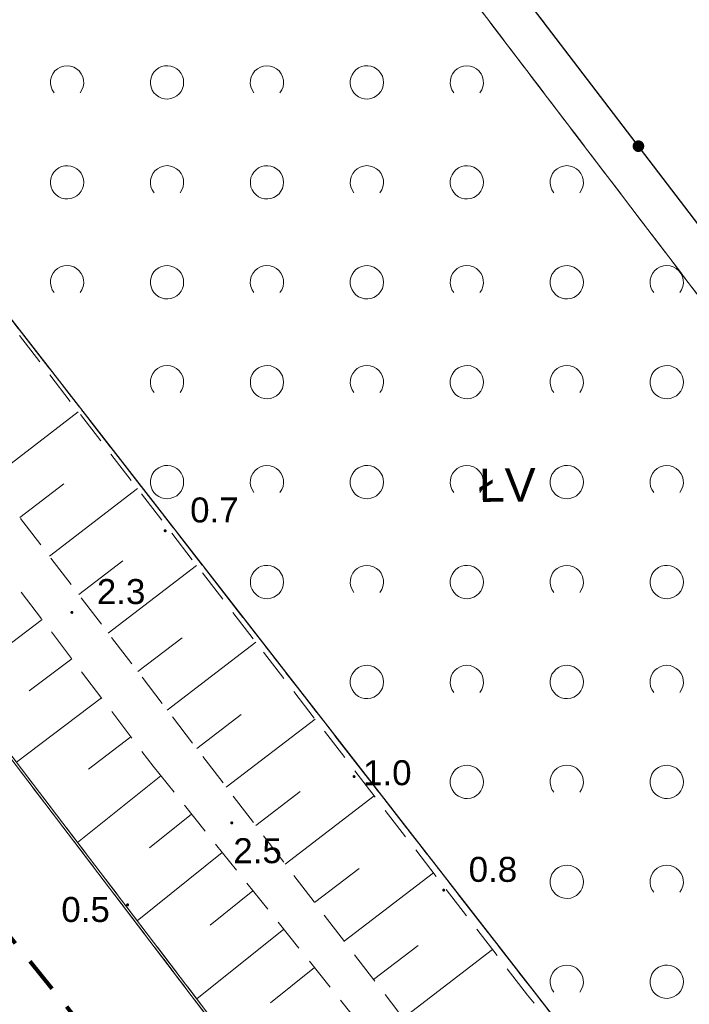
# Model space of a CAD drawing. Extents: x 5474185 to 5474933, y 5916077 to 5916824.
# Tile 19 of 256: x 5474355 to 5474375, y 5916496 to 5916525. Entities that reach past the tile are written whole.
import ezdxf

# ---------------------------------------------------------------- set-up
doc = ezdxf.new("R2010")
doc.units = 0
for name, pattern in [('216-500', [2.5, 1.5, -1]), ('PRZER1-1', [1, 0.5, -0.5]), ('PRZER2-1', [1.5, 1, -0.5]), ('PRZER3-1', [2, 1.5, -0.5])]:
    doc.linetypes.add(name, pattern=pattern)
for name, color, linetype, lineweight in [('GESDZI', 253, 'CONTINUOUS', 18), ('GESKKL', 253, 'CONTINUOUS', 18), ('GESKKL_O', 253, 'CONTINUOUS', 18), ('GESUZY', 253, 'CONTINUOUS', 18), ('GSLKOG', 253, 'CONTINUOUS', 35), ('GSPWPN', 253, 'CONTINUOUS', 13), ('GSPWPN_O', 253, 'CONTINUOUS', 13), ('GSSWWP', 254, 'CONTINUOUS', 18), ('GSSZAD', 254, 'CONTINUOUS', 18), ('GSSZSN', 254, 'CONTINUOUS', 18), ('Sieć wodociągowa', 253, 'CONTINUOUS', 40)]:
    doc.layers.add(name, color=color, linetype=linetype, lineweight=lineweight)
doc.styles.add('Arial', font='arial.ttf')

msp = doc.modelspace()

# ---------------------------------------------------------------- hatches: boundary and pattern name
at = {"layer": 'GSLKOG'}
msp.add_hatch(color=256, dxfattribs=at).paths.add_polyline_path([(5474373.517064, 5916521.182055), (5474373.47138, 5916521.182174), (5474373.427284, 5916521.194114), (5474373.38778, 5916521.21706), (5474373.355562, 5916521.249448), (5474373.332824, 5916521.289072), (5474373.321116, 5916521.333231), (5474373.321236, 5916521.378914), (5474373.333176, 5916521.42301), (5474373.356122, 5916521.462514), (5474373.38851, 5916521.494733), (5474373.428133, 5916521.517471), (5474373.472292, 5916521.529178), (5474373.517976, 5916521.529059), (5474373.562072, 5916521.517119), (5474373.601576, 5916521.494173), (5474373.633794, 5916521.461785), (5474373.656532, 5916521.422161), (5474373.66824, 5916521.378003), (5474373.668121, 5916521.332319), (5474373.65618, 5916521.288223), (5474373.633234, 5916521.248719), (5474373.600846, 5916521.2165), (5474373.561223, 5916521.193762)])
msp.add_hatch(color=256, dxfattribs=at).paths.add_polyline_path([(5474373.517064, 5916521.182055), (5474373.47138, 5916521.182174), (5474373.427284, 5916521.194114), (5474373.38778, 5916521.21706), (5474373.355562, 5916521.249448), (5474373.332824, 5916521.289072), (5474373.321116, 5916521.333231), (5474373.321236, 5916521.378914), (5474373.333176, 5916521.42301), (5474373.356122, 5916521.462514), (5474373.38851, 5916521.494733), (5474373.428133, 5916521.517471), (5474373.472292, 5916521.529178), (5474373.517976, 5916521.529059), (5474373.562072, 5916521.517119), (5474373.601576, 5916521.494173), (5474373.633794, 5916521.461785), (5474373.656532, 5916521.422161), (5474373.66824, 5916521.378003), (5474373.668121, 5916521.332319), (5474373.65618, 5916521.288223), (5474373.633234, 5916521.248719), (5474373.600846, 5916521.2165), (5474373.561223, 5916521.193762)])
at = {"layer": 'GSPWPN'}
for points in [[(5474359.29, 5916509.765), (5474359.278353, 5916509.766533), (5474359.2675, 5916509.771029), (5474359.25818, 5916509.77818), (5474359.251029, 5916509.7875), (5474359.246533, 5916509.798353), (5474359.245, 5916509.81), (5474359.246533, 5916509.821647), (5474359.251029, 5916509.8325), (5474359.25818, 5916509.84182), (5474359.2675, 5916509.848971), (5474359.278353, 5916509.853467), (5474359.29, 5916509.855), (5474359.301647, 5916509.853467), (5474359.3125, 5916509.848971), (5474359.32182, 5916509.84182), (5474359.328971, 5916509.8325), (5474359.333467, 5916509.821647), (5474359.335, 5916509.81), (5474359.333467, 5916509.798353), (5474359.328971, 5916509.7875), (5474359.32182, 5916509.77818), (5474359.3125, 5916509.771029), (5474359.301647, 5916509.766533)], [(5474356.49, 5916507.315), (5474356.478353, 5916507.316533), (5474356.4675, 5916507.321029), (5474356.45818, 5916507.32818), (5474356.451029, 5916507.3375), (5474356.446533, 5916507.348353), (5474356.445, 5916507.36), (5474356.446533, 5916507.371647), (5474356.451029, 5916507.3825), (5474356.45818, 5916507.39182), (5474356.4675, 5916507.398971), (5474356.478353, 5916507.403467), (5474356.49, 5916507.405), (5474356.501647, 5916507.403467), (5474356.5125, 5916507.398971), (5474356.52182, 5916507.39182), (5474356.528971, 5916507.3825), (5474356.533467, 5916507.371647), (5474356.535, 5916507.36), (5474356.533467, 5916507.348353), (5474356.528971, 5916507.3375), (5474356.52182, 5916507.32818), (5474356.5125, 5916507.321029), (5474356.501647, 5916507.316533)], [(5474364.96, 5916502.385), (5474364.948353, 5916502.386533), (5474364.9375, 5916502.391029), (5474364.92818, 5916502.39818), (5474364.921029, 5916502.4075), (5474364.916533, 5916502.418353), (5474364.915, 5916502.43), (5474364.916533, 5916502.441647), (5474364.921029, 5916502.4525), (5474364.92818, 5916502.46182), (5474364.9375, 5916502.468971), (5474364.948353, 5916502.473467), (5474364.96, 5916502.475), (5474364.971647, 5916502.473467), (5474364.9825, 5916502.468971), (5474364.99182, 5916502.46182), (5474364.998971, 5916502.4525), (5474365.003467, 5916502.441647), (5474365.005, 5916502.43), (5474365.003467, 5916502.418353), (5474364.998971, 5916502.4075), (5474364.99182, 5916502.39818), (5474364.9825, 5916502.391029), (5474364.971647, 5916502.386533)], [(5474361.29, 5916500.995), (5474361.278353, 5916500.996533), (5474361.2675, 5916501.001029), (5474361.25818, 5916501.00818), (5474361.251029, 5916501.0175), (5474361.246533, 5916501.028353), (5474361.245, 5916501.04), (5474361.246533, 5916501.051647), (5474361.251029, 5916501.0625), (5474361.25818, 5916501.07182), (5474361.2675, 5916501.078971), (5474361.278353, 5916501.083467), (5474361.29, 5916501.085), (5474361.301647, 5916501.083467), (5474361.3125, 5916501.078971), (5474361.32182, 5916501.07182), (5474361.328971, 5916501.0625), (5474361.333467, 5916501.051647), (5474361.335, 5916501.04), (5474361.333467, 5916501.028353), (5474361.328971, 5916501.0175), (5474361.32182, 5916501.00818), (5474361.3125, 5916501.001029), (5474361.301647, 5916500.996533)], [(5474367.65, 5916498.975), (5474367.638353, 5916498.976533), (5474367.6275, 5916498.981029), (5474367.61818, 5916498.98818), (5474367.611029, 5916498.9975), (5474367.606533, 5916499.008353), (5474367.605, 5916499.02), (5474367.606533, 5916499.031647), (5474367.611029, 5916499.0425), (5474367.61818, 5916499.05182), (5474367.6275, 5916499.058971), (5474367.638353, 5916499.063467), (5474367.65, 5916499.065), (5474367.661647, 5916499.063467), (5474367.6725, 5916499.058971), (5474367.68182, 5916499.05182), (5474367.688971, 5916499.0425), (5474367.693467, 5916499.031647), (5474367.695, 5916499.02), (5474367.693467, 5916499.008353), (5474367.688971, 5916498.9975), (5474367.68182, 5916498.98818), (5474367.6725, 5916498.981029), (5474367.661647, 5916498.976533)], [(5474358.16, 5916498.535), (5474358.148353, 5916498.536533), (5474358.1375, 5916498.541029), (5474358.12818, 5916498.54818), (5474358.121029, 5916498.5575), (5474358.116533, 5916498.568353), (5474358.115, 5916498.58), (5474358.116533, 5916498.591647), (5474358.121029, 5916498.6025), (5474358.12818, 5916498.61182), (5474358.1375, 5916498.618971), (5474358.148353, 5916498.623467), (5474358.16, 5916498.625), (5474358.171647, 5916498.623467), (5474358.1825, 5916498.618971), (5474358.19182, 5916498.61182), (5474358.198971, 5916498.6025), (5474358.203467, 5916498.591647), (5474358.205, 5916498.58), (5474358.203467, 5916498.568353), (5474358.198971, 5916498.5575), (5474358.19182, 5916498.54818), (5474358.1825, 5916498.541029), (5474358.171647, 5916498.536533)]]:
    msp.add_hatch(color=256, dxfattribs=at).paths.add_polyline_path(points)

# ---------------------------------------------------------------- linework, layer by layer
at = {"layer": 'GESDZI', "linetype": 'Continuous', "lineweight": 13}
for p, q in [((5474391.71, 5916468.52, 10.22), (5474342.29, 5916532.08, 10.22)), ((5474342.29, 5916532.08, 10.22), (5474391.71, 5916468.52, 10.22)), ((5474340.18, 5916521.97, 10.22), (5474371.68, 5916480.63, 10.22)), ((5474371.68, 5916480.63, 10.22), (5474340.18, 5916521.97, 10.22))]:
    msp.add_line(p, q, dxfattribs=at)
at = {"layer": 'GESKKL', "linetype": 'PRZER3-1', "lineweight": 13}
for p, q in [((5474355.21, 5916543.23, 10.06), (5474395.4, 5916490.48, 10.06)), ((5474395.4, 5916490.48, 10.06), (5474355.21, 5916543.23, 10.06)), ((5474342.29, 5916532.08, 10.06), (5474382.25, 5916480.68, 10.06))]:
    msp.add_line(p, q, dxfattribs=at)
at = {"layer": 'GESUZY', "linetype": 'PRZER1-1', "lineweight": 13}
for p, q in [((5474395.4, 5916490.48, 10.08), (5474355.21, 5916543.23, 10.08)), ((5474355.21, 5916543.23, 10.08), (5474395.4, 5916490.48, 10.08)), ((5474342.29, 5916532.08, 10.08), (5474382.25, 5916480.68, 10.08)), ((5474382.25, 5916480.68, 10.08), (5474342.29, 5916532.08, 10.08)), ((5474371.68, 5916480.63, 10.08), (5474340.18, 5916521.97, 10.08)), ((5474340.18, 5916521.97, 10.08), (5474371.68, 5916480.63, 10.08))]:
    msp.add_line(p, q, dxfattribs=at)
at = {"layer": 'GSLKOG', "linetype": 'Continuous', "lineweight": 30}
msp.add_line((5474422.41, 5916457.26, 10.18), (5474370.08, 5916525.83, 10.18), dxfattribs=at)
at = {"layer": 'GSSWWP', "linetype": 'Continuous', "lineweight": 13}
for p, q in [((5474356.22, 5916501.03, 10.06), (5474346.11, 5916514.3, 10.06)), ((5474364.21, 5916490.55, 10.06), (5474356.22, 5916501.03, 10.06))]:
    msp.add_line(p, q, dxfattribs=at)
at = {"layer": 'GSSZAD', "linetype": 'PRZER2-1', "lineweight": 13}
for p, q in [((5474391.71, 5916468.52, 10.1), (5474342.29, 5916532.08, 10.1)), ((5474370.08, 5916525.83, 10.1), (5474422.41, 5916457.26, 10.1))]:
    msp.add_line(p, q, dxfattribs=at)
at = {"layer": 'GSSZAD', "elevation": 10.1, "flags": 128}
for points in [[(5474355.954688, 5916522.958505), (5474355.899433, 5916523.044136), (5474355.862688, 5916523.139191), (5474355.84598, 5916523.239723), (5474355.850002, 5916523.341554), (5474355.874588, 5916523.440454), (5474355.918717, 5916523.532315), (5474355.980554, 5916523.61332), (5474356.057532, 5916523.680104), (5474356.146452, 5916523.729894), (5474356.24362, 5916523.760619), (5474356.345, 5916523.771005), (5474356.44638, 5916523.760619), (5474356.543548, 5916523.729894), (5474356.632468, 5916523.680104), (5474356.709446, 5916523.61332), (5474356.771283, 5916523.532315), (5474356.815412, 5916523.440454), (5474356.839998, 5916523.341554), (5474356.84402, 5916523.239723), (5474356.827312, 5916523.139191), (5474356.790567, 5916523.044136), (5474356.735312, 5916522.958505)], [(5474361.954688, 5916522.958505), (5474361.899433, 5916523.044136), (5474361.862688, 5916523.139191), (5474361.84598, 5916523.239723), (5474361.850002, 5916523.341554), (5474361.874588, 5916523.440454), (5474361.918717, 5916523.532315), (5474361.980554, 5916523.61332), (5474362.057532, 5916523.680104), (5474362.146452, 5916523.729894), (5474362.24362, 5916523.760619), (5474362.345, 5916523.771005), (5474362.44638, 5916523.760619), (5474362.543548, 5916523.729894), (5474362.632468, 5916523.680104), (5474362.709446, 5916523.61332), (5474362.771283, 5916523.532315), (5474362.815412, 5916523.440454), (5474362.839998, 5916523.341554), (5474362.84402, 5916523.239723), (5474362.827312, 5916523.139191), (5474362.790567, 5916523.044136), (5474362.735312, 5916522.958505)], [(5474367.954688, 5916522.958505), (5474367.899433, 5916523.044136), (5474367.862688, 5916523.139191), (5474367.84598, 5916523.239723), (5474367.850002, 5916523.341554), (5474367.874588, 5916523.440454), (5474367.918717, 5916523.532315), (5474367.980554, 5916523.61332), (5474368.057532, 5916523.680104), (5474368.146452, 5916523.729894), (5474368.24362, 5916523.760619), (5474368.345, 5916523.771005), (5474368.44638, 5916523.760619), (5474368.543548, 5916523.729894), (5474368.632468, 5916523.680104), (5474368.709446, 5916523.61332), (5474368.771283, 5916523.532315), (5474368.815412, 5916523.440454), (5474368.839998, 5916523.341554), (5474368.84402, 5916523.239723), (5474368.827312, 5916523.139191), (5474368.790567, 5916523.044136), (5474368.735312, 5916522.958505)], [(5474358.954688, 5916519.958505), (5474358.899433, 5916520.044136), (5474358.862688, 5916520.139191), (5474358.84598, 5916520.239723), (5474358.850002, 5916520.341554), (5474358.874588, 5916520.440454), (5474358.918717, 5916520.532315), (5474358.980554, 5916520.61332), (5474359.057532, 5916520.680104), (5474359.146452, 5916520.729894), (5474359.24362, 5916520.760619), (5474359.345, 5916520.771005), (5474359.44638, 5916520.760619), (5474359.543548, 5916520.729894), (5474359.632468, 5916520.680104), (5474359.709446, 5916520.61332), (5474359.771283, 5916520.532315), (5474359.815412, 5916520.440454), (5474359.839998, 5916520.341554), (5474359.84402, 5916520.239723), (5474359.827312, 5916520.139191), (5474359.790567, 5916520.044136), (5474359.735312, 5916519.958505)], [(5474364.954688, 5916519.958505), (5474364.899433, 5916520.044136), (5474364.862688, 5916520.139191), (5474364.84598, 5916520.239723), (5474364.850002, 5916520.341554), (5474364.874588, 5916520.440454), (5474364.918717, 5916520.532315), (5474364.980554, 5916520.61332), (5474365.057532, 5916520.680104), (5474365.146452, 5916520.729894), (5474365.24362, 5916520.760619), (5474365.345, 5916520.771005), (5474365.44638, 5916520.760619), (5474365.543548, 5916520.729894), (5474365.632468, 5916520.680104), (5474365.709446, 5916520.61332), (5474365.771283, 5916520.532315), (5474365.815412, 5916520.440454), (5474365.839998, 5916520.341554), (5474365.84402, 5916520.239723), (5474365.827312, 5916520.139191), (5474365.790567, 5916520.044136), (5474365.735312, 5916519.958505)], [(5474370.954688, 5916519.958505), (5474370.899433, 5916520.044136), (5474370.862688, 5916520.139191), (5474370.84598, 5916520.239723), (5474370.850002, 5916520.341554), (5474370.874588, 5916520.440454), (5474370.918717, 5916520.532315), (5474370.980554, 5916520.61332), (5474371.057532, 5916520.680104), (5474371.146452, 5916520.729894), (5474371.24362, 5916520.760619), (5474371.345, 5916520.771005), (5474371.44638, 5916520.760619), (5474371.543548, 5916520.729894), (5474371.632468, 5916520.680104), (5474371.709446, 5916520.61332), (5474371.771283, 5916520.532315), (5474371.815412, 5916520.440454), (5474371.839998, 5916520.341554), (5474371.84402, 5916520.239723), (5474371.827312, 5916520.139191), (5474371.790567, 5916520.044136), (5474371.735312, 5916519.958505)], [(5474355.954688, 5916516.958505), (5474355.899433, 5916517.044136), (5474355.862688, 5916517.139191), (5474355.84598, 5916517.239723), (5474355.850002, 5916517.341554), (5474355.874588, 5916517.440454), (5474355.918717, 5916517.532315), (5474355.980554, 5916517.61332), (5474356.057532, 5916517.680104), (5474356.146452, 5916517.729894), (5474356.24362, 5916517.760619), (5474356.345, 5916517.771005), (5474356.44638, 5916517.760619), (5474356.543548, 5916517.729894), (5474356.632468, 5916517.680104), (5474356.709446, 5916517.61332), (5474356.771283, 5916517.532315), (5474356.815412, 5916517.440454), (5474356.839998, 5916517.341554), (5474356.84402, 5916517.239723), (5474356.827312, 5916517.139191), (5474356.790567, 5916517.044136), (5474356.735312, 5916516.958505)], [(5474361.954688, 5916516.958505), (5474361.899433, 5916517.044136), (5474361.862688, 5916517.139191), (5474361.84598, 5916517.239723), (5474361.850002, 5916517.341554), (5474361.874588, 5916517.440454), (5474361.918717, 5916517.532315), (5474361.980554, 5916517.61332), (5474362.057532, 5916517.680104), (5474362.146452, 5916517.729894), (5474362.24362, 5916517.760619), (5474362.345, 5916517.771005), (5474362.44638, 5916517.760619), (5474362.543548, 5916517.729894), (5474362.632468, 5916517.680104), (5474362.709446, 5916517.61332), (5474362.771283, 5916517.532315), (5474362.815412, 5916517.440454), (5474362.839998, 5916517.341554), (5474362.84402, 5916517.239723), (5474362.827312, 5916517.139191), (5474362.790567, 5916517.044136), (5474362.735312, 5916516.958505)], [(5474367.954688, 5916516.958505), (5474367.899433, 5916517.044136), (5474367.862688, 5916517.139191), (5474367.84598, 5916517.239723), (5474367.850002, 5916517.341554), (5474367.874588, 5916517.440454), (5474367.918717, 5916517.532315), (5474367.980554, 5916517.61332), (5474368.057532, 5916517.680104), (5474368.146452, 5916517.729894), (5474368.24362, 5916517.760619), (5474368.345, 5916517.771005), (5474368.44638, 5916517.760619), (5474368.543548, 5916517.729894), (5474368.632468, 5916517.680104), (5474368.709446, 5916517.61332), (5474368.771283, 5916517.532315), (5474368.815412, 5916517.440454), (5474368.839998, 5916517.341554), (5474368.84402, 5916517.239723), (5474368.827312, 5916517.139191), (5474368.790567, 5916517.044136), (5474368.735312, 5916516.958505)], [(5474373.954688, 5916516.958505), (5474373.899433, 5916517.044136), (5474373.862688, 5916517.139191), (5474373.84598, 5916517.239723), (5474373.850002, 5916517.341554), (5474373.874588, 5916517.440454), (5474373.918717, 5916517.532315), (5474373.980554, 5916517.61332), (5474374.057532, 5916517.680104), (5474374.146452, 5916517.729894), (5474374.24362, 5916517.760619), (5474374.345, 5916517.771005), (5474374.44638, 5916517.760619), (5474374.543548, 5916517.729894), (5474374.632468, 5916517.680104), (5474374.709446, 5916517.61332), (5474374.771283, 5916517.532315), (5474374.815412, 5916517.440454), (5474374.839998, 5916517.341554), (5474374.84402, 5916517.239723), (5474374.827312, 5916517.139191), (5474374.790567, 5916517.044136), (5474374.735312, 5916516.958505)], [(5474358.954688, 5916513.958505), (5474358.899433, 5916514.044136), (5474358.862688, 5916514.139191), (5474358.84598, 5916514.239723), (5474358.850002, 5916514.341554), (5474358.874588, 5916514.440454), (5474358.918717, 5916514.532315), (5474358.980554, 5916514.61332), (5474359.057532, 5916514.680104), (5474359.146452, 5916514.729894), (5474359.24362, 5916514.760619), (5474359.345, 5916514.771005), (5474359.44638, 5916514.760619), (5474359.543548, 5916514.729894), (5474359.632468, 5916514.680104), (5474359.709446, 5916514.61332), (5474359.771283, 5916514.532315), (5474359.815412, 5916514.440454), (5474359.839998, 5916514.341554), (5474359.84402, 5916514.239723), (5474359.827312, 5916514.139191), (5474359.790567, 5916514.044136), (5474359.735312, 5916513.958505)], [(5474364.954688, 5916513.958505), (5474364.899433, 5916514.044136), (5474364.862688, 5916514.139191), (5474364.84598, 5916514.239723), (5474364.850002, 5916514.341554), (5474364.874588, 5916514.440454), (5474364.918717, 5916514.532315), (5474364.980554, 5916514.61332), (5474365.057532, 5916514.680104), (5474365.146452, 5916514.729894), (5474365.24362, 5916514.760619), (5474365.345, 5916514.771005), (5474365.44638, 5916514.760619), (5474365.543548, 5916514.729894), (5474365.632468, 5916514.680104), (5474365.709446, 5916514.61332), (5474365.771283, 5916514.532315), (5474365.815412, 5916514.440454), (5474365.839998, 5916514.341554), (5474365.84402, 5916514.239723), (5474365.827312, 5916514.139191), (5474365.790567, 5916514.044136), (5474365.735312, 5916513.958505)], [(5474370.954688, 5916513.958505), (5474370.899433, 5916514.044136), (5474370.862688, 5916514.139191), (5474370.84598, 5916514.239723), (5474370.850002, 5916514.341554), (5474370.874588, 5916514.440454), (5474370.918717, 5916514.532315), (5474370.980554, 5916514.61332), (5474371.057532, 5916514.680104), (5474371.146452, 5916514.729894), (5474371.24362, 5916514.760619), (5474371.345, 5916514.771005), (5474371.44638, 5916514.760619), (5474371.543548, 5916514.729894), (5474371.632468, 5916514.680104), (5474371.709446, 5916514.61332), (5474371.771283, 5916514.532315), (5474371.815412, 5916514.440454), (5474371.839998, 5916514.341554), (5474371.84402, 5916514.239723), (5474371.827312, 5916514.139191), (5474371.790567, 5916514.044136), (5474371.735312, 5916513.958505)], [(5474361.954688, 5916510.958505), (5474361.899433, 5916511.044136), (5474361.862688, 5916511.139191), (5474361.84598, 5916511.239723), (5474361.850002, 5916511.341554), (5474361.874588, 5916511.440454), (5474361.918717, 5916511.532315), (5474361.980554, 5916511.61332), (5474362.057532, 5916511.680104), (5474362.146452, 5916511.729894), (5474362.24362, 5916511.760619), (5474362.345, 5916511.771005), (5474362.44638, 5916511.760619), (5474362.543548, 5916511.729894), (5474362.632468, 5916511.680104), (5474362.709446, 5916511.61332), (5474362.771283, 5916511.532315), (5474362.815412, 5916511.440454), (5474362.839998, 5916511.341554), (5474362.84402, 5916511.239723), (5474362.827312, 5916511.139191), (5474362.790567, 5916511.044136), (5474362.735312, 5916510.958505)], [(5474367.954688, 5916510.958505), (5474367.899433, 5916511.044136), (5474367.862688, 5916511.139191), (5474367.84598, 5916511.239723), (5474367.850002, 5916511.341554), (5474367.874588, 5916511.440454), (5474367.918717, 5916511.532315), (5474367.980554, 5916511.61332), (5474368.057532, 5916511.680104), (5474368.146452, 5916511.729894), (5474368.24362, 5916511.760619), (5474368.345, 5916511.771005), (5474368.44638, 5916511.760619), (5474368.543548, 5916511.729894), (5474368.632468, 5916511.680104), (5474368.709446, 5916511.61332), (5474368.771283, 5916511.532315), (5474368.815412, 5916511.440454), (5474368.839998, 5916511.341554), (5474368.84402, 5916511.239723), (5474368.827312, 5916511.139191), (5474368.790567, 5916511.044136), (5474368.735312, 5916510.958505)], [(5474373.954688, 5916510.958505), (5474373.899433, 5916511.044136), (5474373.862688, 5916511.139191), (5474373.84598, 5916511.239723), (5474373.850002, 5916511.341554), (5474373.874588, 5916511.440454), (5474373.918717, 5916511.532315), (5474373.980554, 5916511.61332), (5474374.057532, 5916511.680104), (5474374.146452, 5916511.729894), (5474374.24362, 5916511.760619), (5474374.345, 5916511.771005), (5474374.44638, 5916511.760619), (5474374.543548, 5916511.729894), (5474374.632468, 5916511.680104), (5474374.709446, 5916511.61332), (5474374.771283, 5916511.532315), (5474374.815412, 5916511.440454), (5474374.839998, 5916511.341554), (5474374.84402, 5916511.239723), (5474374.827312, 5916511.139191), (5474374.790567, 5916511.044136), (5474374.735312, 5916510.958505)], [(5474364.954688, 5916507.958505), (5474364.899433, 5916508.044136), (5474364.862688, 5916508.139191), (5474364.84598, 5916508.239723), (5474364.850002, 5916508.341554), (5474364.874588, 5916508.440454), (5474364.918717, 5916508.532315), (5474364.980554, 5916508.61332), (5474365.057532, 5916508.680104), (5474365.146452, 5916508.729894), (5474365.24362, 5916508.760619), (5474365.345, 5916508.771005), (5474365.44638, 5916508.760619), (5474365.543548, 5916508.729894), (5474365.632468, 5916508.680104), (5474365.709446, 5916508.61332), (5474365.771283, 5916508.532315), (5474365.815412, 5916508.440454), (5474365.839998, 5916508.341554), (5474365.84402, 5916508.239723), (5474365.827312, 5916508.139191), (5474365.790567, 5916508.044136), (5474365.735312, 5916507.958505)], [(5474370.954688, 5916507.958505), (5474370.899433, 5916508.044136), (5474370.862688, 5916508.139191), (5474370.84598, 5916508.239723), (5474370.850002, 5916508.341554), (5474370.874588, 5916508.440454), (5474370.918717, 5916508.532315), (5474370.980554, 5916508.61332), (5474371.057532, 5916508.680104), (5474371.146452, 5916508.729894), (5474371.24362, 5916508.760619), (5474371.345, 5916508.771005), (5474371.44638, 5916508.760619), (5474371.543548, 5916508.729894), (5474371.632468, 5916508.680104), (5474371.709446, 5916508.61332), (5474371.771283, 5916508.532315), (5474371.815412, 5916508.440454), (5474371.839998, 5916508.341554), (5474371.84402, 5916508.239723), (5474371.827312, 5916508.139191), (5474371.790567, 5916508.044136), (5474371.735312, 5916507.958505)], [(5474367.954688, 5916504.958505), (5474367.899433, 5916505.044136), (5474367.862688, 5916505.139191), (5474367.84598, 5916505.239723), (5474367.850002, 5916505.341554), (5474367.874588, 5916505.440454), (5474367.918717, 5916505.532315), (5474367.980554, 5916505.61332), (5474368.057532, 5916505.680104), (5474368.146452, 5916505.729894), (5474368.24362, 5916505.760619), (5474368.345, 5916505.771005), (5474368.44638, 5916505.760619), (5474368.543548, 5916505.729894), (5474368.632468, 5916505.680104), (5474368.709446, 5916505.61332), (5474368.771283, 5916505.532315), (5474368.815412, 5916505.440454), (5474368.839998, 5916505.341554), (5474368.84402, 5916505.239723), (5474368.827312, 5916505.139191), (5474368.790567, 5916505.044136), (5474368.735312, 5916504.958505)], [(5474373.954688, 5916504.958505), (5474373.899433, 5916505.044136), (5474373.862688, 5916505.139191), (5474373.84598, 5916505.239723), (5474373.850002, 5916505.341554), (5474373.874588, 5916505.440454), (5474373.918717, 5916505.532315), (5474373.980554, 5916505.61332), (5474374.057532, 5916505.680104), (5474374.146452, 5916505.729894), (5474374.24362, 5916505.760619), (5474374.345, 5916505.771005), (5474374.44638, 5916505.760619), (5474374.543548, 5916505.729894), (5474374.632468, 5916505.680104), (5474374.709446, 5916505.61332), (5474374.771283, 5916505.532315), (5474374.815412, 5916505.440454), (5474374.839998, 5916505.341554), (5474374.84402, 5916505.239723), (5474374.827312, 5916505.139191), (5474374.790567, 5916505.044136), (5474374.735312, 5916504.958505)], [(5474370.954688, 5916501.958505), (5474370.899433, 5916502.044136), (5474370.862688, 5916502.139191), (5474370.84598, 5916502.239723), (5474370.850002, 5916502.341554), (5474370.874588, 5916502.440454), (5474370.918717, 5916502.532315), (5474370.980554, 5916502.61332), (5474371.057532, 5916502.680104), (5474371.146452, 5916502.729894), (5474371.24362, 5916502.760619), (5474371.345, 5916502.771005), (5474371.44638, 5916502.760619), (5474371.543548, 5916502.729894), (5474371.632468, 5916502.680104), (5474371.709446, 5916502.61332), (5474371.771283, 5916502.532315), (5474371.815412, 5916502.440454), (5474371.839998, 5916502.341554), (5474371.84402, 5916502.239723), (5474371.827312, 5916502.139191), (5474371.790567, 5916502.044136), (5474371.735312, 5916501.958505)], [(5474373.954688, 5916498.958505), (5474373.899433, 5916499.044136), (5474373.862688, 5916499.139191), (5474373.84598, 5916499.239723), (5474373.850002, 5916499.341554), (5474373.874588, 5916499.440454), (5474373.918717, 5916499.532315), (5474373.980554, 5916499.61332), (5474374.057532, 5916499.680104), (5474374.146452, 5916499.729894), (5474374.24362, 5916499.760619), (5474374.345, 5916499.771005), (5474374.44638, 5916499.760619), (5474374.543548, 5916499.729894), (5474374.632468, 5916499.680104), (5474374.709446, 5916499.61332), (5474374.771283, 5916499.532315), (5474374.815412, 5916499.440454), (5474374.839998, 5916499.341554), (5474374.84402, 5916499.239723), (5474374.827312, 5916499.139191), (5474374.790567, 5916499.044136), (5474374.735312, 5916498.958505)], [(5474370.954688, 5916495.958505), (5474370.899433, 5916496.044136), (5474370.862688, 5916496.139191), (5474370.84598, 5916496.239723), (5474370.850002, 5916496.341554), (5474370.874588, 5916496.440454), (5474370.918717, 5916496.532315), (5474370.980554, 5916496.61332), (5474371.057532, 5916496.680104), (5474371.146452, 5916496.729894), (5474371.24362, 5916496.760619), (5474371.345, 5916496.771005), (5474371.44638, 5916496.760619), (5474371.543548, 5916496.729894), (5474371.632468, 5916496.680104), (5474371.709446, 5916496.61332), (5474371.771283, 5916496.532315), (5474371.815412, 5916496.440454), (5474371.839998, 5916496.341554), (5474371.84402, 5916496.239723), (5474371.827312, 5916496.139191), (5474371.790567, 5916496.044136), (5474371.735312, 5916495.958505)]]:
    msp.add_lwpolyline(points, dxfattribs=at)
for points in [[(5474359.845, 5916523.271005), (5474359.835964, 5916523.365631), (5474359.809184, 5916523.456836), (5474359.765627, 5916523.541325), (5474359.706867, 5916523.616045), (5474359.635028, 5916523.678293), (5474359.552708, 5916523.725821), (5474359.462879, 5916523.756911), (5474359.368791, 5916523.770439), (5474359.273843, 5916523.765916), (5474359.181466, 5916523.743505), (5474359.095, 5916523.704018), (5474359.01757, 5916523.64888), (5474358.951973, 5916523.580084), (5474358.900582, 5916523.500118), (5474358.865254, 5916523.411871), (5474358.847264, 5916523.318533), (5474358.847264, 5916523.223477), (5474358.865254, 5916523.130139), (5474358.900582, 5916523.041892), (5474358.951973, 5916522.961926), (5474359.01757, 5916522.89313), (5474359.095, 5916522.837992), (5474359.181466, 5916522.798505), (5474359.273843, 5916522.776094), (5474359.368791, 5916522.771571), (5474359.462879, 5916522.785099), (5474359.552708, 5916522.816189), (5474359.635028, 5916522.863717), (5474359.706867, 5916522.925965), (5474359.765627, 5916523.000685), (5474359.809184, 5916523.085174), (5474359.835964, 5916523.176379), (5474359.845, 5916523.271005)], [(5474365.845, 5916523.271005), (5474365.835964, 5916523.365631), (5474365.809184, 5916523.456836), (5474365.765627, 5916523.541325), (5474365.706867, 5916523.616045), (5474365.635028, 5916523.678293), (5474365.552708, 5916523.725821), (5474365.462879, 5916523.756911), (5474365.368791, 5916523.770439), (5474365.273843, 5916523.765916), (5474365.181466, 5916523.743505), (5474365.095, 5916523.704018), (5474365.01757, 5916523.64888), (5474364.951973, 5916523.580084), (5474364.900582, 5916523.500118), (5474364.865254, 5916523.411871), (5474364.847264, 5916523.318533), (5474364.847264, 5916523.223477), (5474364.865254, 5916523.130139), (5474364.900582, 5916523.041892), (5474364.951973, 5916522.961926), (5474365.01757, 5916522.89313), (5474365.095, 5916522.837992), (5474365.181466, 5916522.798505), (5474365.273843, 5916522.776094), (5474365.368791, 5916522.771571), (5474365.462879, 5916522.785099), (5474365.552708, 5916522.816189), (5474365.635028, 5916522.863717), (5474365.706867, 5916522.925965), (5474365.765627, 5916523.000685), (5474365.809184, 5916523.085174), (5474365.835964, 5916523.176379), (5474365.845, 5916523.271005)], [(5474356.845, 5916520.271005), (5474356.835964, 5916520.365631), (5474356.809184, 5916520.456836), (5474356.765627, 5916520.541325), (5474356.706867, 5916520.616045), (5474356.635028, 5916520.678293), (5474356.552708, 5916520.725821), (5474356.462879, 5916520.756911), (5474356.368791, 5916520.770439), (5474356.273843, 5916520.765916), (5474356.181466, 5916520.743505), (5474356.095, 5916520.704018), (5474356.01757, 5916520.64888), (5474355.951973, 5916520.580084), (5474355.900582, 5916520.500118), (5474355.865254, 5916520.411871), (5474355.847264, 5916520.318533), (5474355.847264, 5916520.223477), (5474355.865254, 5916520.130139), (5474355.900582, 5916520.041892), (5474355.951973, 5916519.961926), (5474356.01757, 5916519.89313), (5474356.095, 5916519.837992), (5474356.181466, 5916519.798505), (5474356.273843, 5916519.776094), (5474356.368791, 5916519.771571), (5474356.462879, 5916519.785099), (5474356.552708, 5916519.816189), (5474356.635028, 5916519.863717), (5474356.706867, 5916519.925965), (5474356.765627, 5916520.000685), (5474356.809184, 5916520.085174), (5474356.835964, 5916520.176379), (5474356.845, 5916520.271005)], [(5474362.845, 5916520.271005), (5474362.835964, 5916520.365631), (5474362.809184, 5916520.456836), (5474362.765627, 5916520.541325), (5474362.706867, 5916520.616045), (5474362.635028, 5916520.678293), (5474362.552708, 5916520.725821), (5474362.462879, 5916520.756911), (5474362.368791, 5916520.770439), (5474362.273843, 5916520.765916), (5474362.181466, 5916520.743505), (5474362.095, 5916520.704018), (5474362.01757, 5916520.64888), (5474361.951973, 5916520.580084), (5474361.900582, 5916520.500118), (5474361.865254, 5916520.411871), (5474361.847264, 5916520.318533), (5474361.847264, 5916520.223477), (5474361.865254, 5916520.130139), (5474361.900582, 5916520.041892), (5474361.951973, 5916519.961926), (5474362.01757, 5916519.89313), (5474362.095, 5916519.837992), (5474362.181466, 5916519.798505), (5474362.273843, 5916519.776094), (5474362.368791, 5916519.771571), (5474362.462879, 5916519.785099), (5474362.552708, 5916519.816189), (5474362.635028, 5916519.863717), (5474362.706867, 5916519.925965), (5474362.765627, 5916520.000685), (5474362.809184, 5916520.085174), (5474362.835964, 5916520.176379), (5474362.845, 5916520.271005)], [(5474368.845, 5916520.271005), (5474368.835964, 5916520.365631), (5474368.809184, 5916520.456836), (5474368.765627, 5916520.541325), (5474368.706867, 5916520.616045), (5474368.635028, 5916520.678293), (5474368.552708, 5916520.725821), (5474368.462879, 5916520.756911), (5474368.368791, 5916520.770439), (5474368.273843, 5916520.765916), (5474368.181466, 5916520.743505), (5474368.095, 5916520.704018), (5474368.01757, 5916520.64888), (5474367.951973, 5916520.580084), (5474367.900582, 5916520.500118), (5474367.865254, 5916520.411871), (5474367.847264, 5916520.318533), (5474367.847264, 5916520.223477), (5474367.865254, 5916520.130139), (5474367.900582, 5916520.041892), (5474367.951973, 5916519.961926), (5474368.01757, 5916519.89313), (5474368.095, 5916519.837992), (5474368.181466, 5916519.798505), (5474368.273843, 5916519.776094), (5474368.368791, 5916519.771571), (5474368.462879, 5916519.785099), (5474368.552708, 5916519.816189), (5474368.635028, 5916519.863717), (5474368.706867, 5916519.925965), (5474368.765627, 5916520.000685), (5474368.809184, 5916520.085174), (5474368.835964, 5916520.176379), (5474368.845, 5916520.271005)], [(5474359.845, 5916517.271005), (5474359.835964, 5916517.365631), (5474359.809184, 5916517.456836), (5474359.765627, 5916517.541325), (5474359.706867, 5916517.616045), (5474359.635028, 5916517.678293), (5474359.552708, 5916517.725821), (5474359.462879, 5916517.756911), (5474359.368791, 5916517.770439), (5474359.273843, 5916517.765916), (5474359.181466, 5916517.743505), (5474359.095, 5916517.704018), (5474359.01757, 5916517.64888), (5474358.951973, 5916517.580084), (5474358.900582, 5916517.500118), (5474358.865254, 5916517.411871), (5474358.847264, 5916517.318533), (5474358.847264, 5916517.223477), (5474358.865254, 5916517.130139), (5474358.900582, 5916517.041892), (5474358.951973, 5916516.961926), (5474359.01757, 5916516.89313), (5474359.095, 5916516.837992), (5474359.181466, 5916516.798505), (5474359.273843, 5916516.776094), (5474359.368791, 5916516.771571), (5474359.462879, 5916516.785099), (5474359.552708, 5916516.816189), (5474359.635028, 5916516.863717), (5474359.706867, 5916516.925965), (5474359.765627, 5916517.000685), (5474359.809184, 5916517.085174), (5474359.835964, 5916517.176379), (5474359.845, 5916517.271005)], [(5474365.845, 5916517.271005), (5474365.835964, 5916517.365631), (5474365.809184, 5916517.456836), (5474365.765627, 5916517.541325), (5474365.706867, 5916517.616045), (5474365.635028, 5916517.678293), (5474365.552708, 5916517.725821), (5474365.462879, 5916517.756911), (5474365.368791, 5916517.770439), (5474365.273843, 5916517.765916), (5474365.181466, 5916517.743505), (5474365.095, 5916517.704018), (5474365.01757, 5916517.64888), (5474364.951973, 5916517.580084), (5474364.900582, 5916517.500118), (5474364.865254, 5916517.411871), (5474364.847264, 5916517.318533), (5474364.847264, 5916517.223477), (5474364.865254, 5916517.130139), (5474364.900582, 5916517.041892), (5474364.951973, 5916516.961926), (5474365.01757, 5916516.89313), (5474365.095, 5916516.837992), (5474365.181466, 5916516.798505), (5474365.273843, 5916516.776094), (5474365.368791, 5916516.771571), (5474365.462879, 5916516.785099), (5474365.552708, 5916516.816189), (5474365.635028, 5916516.863717), (5474365.706867, 5916516.925965), (5474365.765627, 5916517.000685), (5474365.809184, 5916517.085174), (5474365.835964, 5916517.176379), (5474365.845, 5916517.271005)], [(5474371.845, 5916517.271005), (5474371.835964, 5916517.365631), (5474371.809184, 5916517.456836), (5474371.765627, 5916517.541325), (5474371.706867, 5916517.616045), (5474371.635028, 5916517.678293), (5474371.552708, 5916517.725821), (5474371.462879, 5916517.756911), (5474371.368791, 5916517.770439), (5474371.273843, 5916517.765916), (5474371.181466, 5916517.743505), (5474371.095, 5916517.704018), (5474371.01757, 5916517.64888), (5474370.951973, 5916517.580084), (5474370.900582, 5916517.500118), (5474370.865254, 5916517.411871), (5474370.847264, 5916517.318533), (5474370.847264, 5916517.223477), (5474370.865254, 5916517.130139), (5474370.900582, 5916517.041892), (5474370.951973, 5916516.961926), (5474371.01757, 5916516.89313), (5474371.095, 5916516.837992), (5474371.181466, 5916516.798505), (5474371.273843, 5916516.776094), (5474371.368791, 5916516.771571), (5474371.462879, 5916516.785099), (5474371.552708, 5916516.816189), (5474371.635028, 5916516.863717), (5474371.706867, 5916516.925965), (5474371.765627, 5916517.000685), (5474371.809184, 5916517.085174), (5474371.835964, 5916517.176379), (5474371.845, 5916517.271005)], [(5474362.845, 5916514.271005), (5474362.835964, 5916514.365631), (5474362.809184, 5916514.456836), (5474362.765627, 5916514.541325), (5474362.706867, 5916514.616045), (5474362.635028, 5916514.678293), (5474362.552708, 5916514.725821), (5474362.462879, 5916514.756911), (5474362.368791, 5916514.770439), (5474362.273843, 5916514.765916), (5474362.181466, 5916514.743505), (5474362.095, 5916514.704018), (5474362.01757, 5916514.64888), (5474361.951973, 5916514.580084), (5474361.900582, 5916514.500118), (5474361.865254, 5916514.411871), (5474361.847264, 5916514.318533), (5474361.847264, 5916514.223477), (5474361.865254, 5916514.130139), (5474361.900582, 5916514.041892), (5474361.951973, 5916513.961926), (5474362.01757, 5916513.89313), (5474362.095, 5916513.837992), (5474362.181466, 5916513.798505), (5474362.273843, 5916513.776094), (5474362.368791, 5916513.771571), (5474362.462879, 5916513.785099), (5474362.552708, 5916513.816189), (5474362.635028, 5916513.863717), (5474362.706867, 5916513.925965), (5474362.765627, 5916514.000685), (5474362.809184, 5916514.085174), (5474362.835964, 5916514.176379), (5474362.845, 5916514.271005)], [(5474368.845, 5916514.271005), (5474368.835964, 5916514.365631), (5474368.809184, 5916514.456836), (5474368.765627, 5916514.541325), (5474368.706867, 5916514.616045), (5474368.635028, 5916514.678293), (5474368.552708, 5916514.725821), (5474368.462879, 5916514.756911), (5474368.368791, 5916514.770439), (5474368.273843, 5916514.765916), (5474368.181466, 5916514.743505), (5474368.095, 5916514.704018), (5474368.01757, 5916514.64888), (5474367.951973, 5916514.580084), (5474367.900582, 5916514.500118), (5474367.865254, 5916514.411871), (5474367.847264, 5916514.318533), (5474367.847264, 5916514.223477), (5474367.865254, 5916514.130139), (5474367.900582, 5916514.041892), (5474367.951973, 5916513.961926), (5474368.01757, 5916513.89313), (5474368.095, 5916513.837992), (5474368.181466, 5916513.798505), (5474368.273843, 5916513.776094), (5474368.368791, 5916513.771571), (5474368.462879, 5916513.785099), (5474368.552708, 5916513.816189), (5474368.635028, 5916513.863717), (5474368.706867, 5916513.925965), (5474368.765627, 5916514.000685), (5474368.809184, 5916514.085174), (5474368.835964, 5916514.176379), (5474368.845, 5916514.271005)], [(5474374.845, 5916514.271005), (5474374.835964, 5916514.365631), (5474374.809184, 5916514.456836), (5474374.765627, 5916514.541325), (5474374.706867, 5916514.616045), (5474374.635028, 5916514.678293), (5474374.552708, 5916514.725821), (5474374.462879, 5916514.756911), (5474374.368791, 5916514.770439), (5474374.273843, 5916514.765916), (5474374.181466, 5916514.743505), (5474374.095, 5916514.704018), (5474374.01757, 5916514.64888), (5474373.951973, 5916514.580084), (5474373.900582, 5916514.500118), (5474373.865254, 5916514.411871), (5474373.847264, 5916514.318533), (5474373.847264, 5916514.223477), (5474373.865254, 5916514.130139), (5474373.900582, 5916514.041892), (5474373.951973, 5916513.961926), (5474374.01757, 5916513.89313), (5474374.095, 5916513.837992), (5474374.181466, 5916513.798505), (5474374.273843, 5916513.776094), (5474374.368791, 5916513.771571), (5474374.462879, 5916513.785099), (5474374.552708, 5916513.816189), (5474374.635028, 5916513.863717), (5474374.706867, 5916513.925965), (5474374.765627, 5916514.000685), (5474374.809184, 5916514.085174), (5474374.835964, 5916514.176379), (5474374.845, 5916514.271005)], [(5474359.845, 5916511.271005), (5474359.835964, 5916511.365631), (5474359.809184, 5916511.456836), (5474359.765627, 5916511.541325), (5474359.706867, 5916511.616045), (5474359.635028, 5916511.678293), (5474359.552708, 5916511.725821), (5474359.462879, 5916511.756911), (5474359.368791, 5916511.770439), (5474359.273843, 5916511.765916), (5474359.181466, 5916511.743505), (5474359.095, 5916511.704018), (5474359.01757, 5916511.64888), (5474358.951973, 5916511.580084), (5474358.900582, 5916511.500118), (5474358.865254, 5916511.411871), (5474358.847264, 5916511.318533), (5474358.847264, 5916511.223477), (5474358.865254, 5916511.130139), (5474358.900582, 5916511.041892), (5474358.951973, 5916510.961926), (5474359.01757, 5916510.89313), (5474359.095, 5916510.837992), (5474359.181466, 5916510.798505), (5474359.273843, 5916510.776094), (5474359.368791, 5916510.771571), (5474359.462879, 5916510.785099), (5474359.552708, 5916510.816189), (5474359.635028, 5916510.863717), (5474359.706867, 5916510.925965), (5474359.765627, 5916511.000685), (5474359.809184, 5916511.085174), (5474359.835964, 5916511.176379), (5474359.845, 5916511.271005)], [(5474365.845, 5916511.271005), (5474365.835964, 5916511.365631), (5474365.809184, 5916511.456836), (5474365.765627, 5916511.541325), (5474365.706867, 5916511.616045), (5474365.635028, 5916511.678293), (5474365.552708, 5916511.725821), (5474365.462879, 5916511.756911), (5474365.368791, 5916511.770439), (5474365.273843, 5916511.765916), (5474365.181466, 5916511.743505), (5474365.095, 5916511.704018), (5474365.01757, 5916511.64888), (5474364.951973, 5916511.580084), (5474364.900582, 5916511.500118), (5474364.865254, 5916511.411871), (5474364.847264, 5916511.318533), (5474364.847264, 5916511.223477), (5474364.865254, 5916511.130139), (5474364.900582, 5916511.041892), (5474364.951973, 5916510.961926), (5474365.01757, 5916510.89313), (5474365.095, 5916510.837992), (5474365.181466, 5916510.798505), (5474365.273843, 5916510.776094), (5474365.368791, 5916510.771571), (5474365.462879, 5916510.785099), (5474365.552708, 5916510.816189), (5474365.635028, 5916510.863717), (5474365.706867, 5916510.925965), (5474365.765627, 5916511.000685), (5474365.809184, 5916511.085174), (5474365.835964, 5916511.176379), (5474365.845, 5916511.271005)], [(5474371.845, 5916511.271005), (5474371.835964, 5916511.365631), (5474371.809184, 5916511.456836), (5474371.765627, 5916511.541325), (5474371.706867, 5916511.616045), (5474371.635028, 5916511.678293), (5474371.552708, 5916511.725821), (5474371.462879, 5916511.756911), (5474371.368791, 5916511.770439), (5474371.273843, 5916511.765916), (5474371.181466, 5916511.743505), (5474371.095, 5916511.704018), (5474371.01757, 5916511.64888), (5474370.951973, 5916511.580084), (5474370.900582, 5916511.500118), (5474370.865254, 5916511.411871), (5474370.847264, 5916511.318533), (5474370.847264, 5916511.223477), (5474370.865254, 5916511.130139), (5474370.900582, 5916511.041892), (5474370.951973, 5916510.961926), (5474371.01757, 5916510.89313), (5474371.095, 5916510.837992), (5474371.181466, 5916510.798505), (5474371.273843, 5916510.776094), (5474371.368791, 5916510.771571), (5474371.462879, 5916510.785099), (5474371.552708, 5916510.816189), (5474371.635028, 5916510.863717), (5474371.706867, 5916510.925965), (5474371.765627, 5916511.000685), (5474371.809184, 5916511.085174), (5474371.835964, 5916511.176379), (5474371.845, 5916511.271005)], [(5474362.845, 5916508.271005), (5474362.835964, 5916508.365631), (5474362.809184, 5916508.456836), (5474362.765627, 5916508.541325), (5474362.706867, 5916508.616045), (5474362.635028, 5916508.678293), (5474362.552708, 5916508.725821), (5474362.462879, 5916508.756911), (5474362.368791, 5916508.770439), (5474362.273843, 5916508.765916), (5474362.181466, 5916508.743505), (5474362.095, 5916508.704018), (5474362.01757, 5916508.64888), (5474361.951973, 5916508.580084), (5474361.900582, 5916508.500118), (5474361.865254, 5916508.411871), (5474361.847264, 5916508.318533), (5474361.847264, 5916508.223477), (5474361.865254, 5916508.130139), (5474361.900582, 5916508.041892), (5474361.951973, 5916507.961926), (5474362.01757, 5916507.89313), (5474362.095, 5916507.837992), (5474362.181466, 5916507.798505), (5474362.273843, 5916507.776094), (5474362.368791, 5916507.771571), (5474362.462879, 5916507.785099), (5474362.552708, 5916507.816189), (5474362.635028, 5916507.863717), (5474362.706867, 5916507.925965), (5474362.765627, 5916508.000685), (5474362.809184, 5916508.085174), (5474362.835964, 5916508.176379), (5474362.845, 5916508.271005)], [(5474368.845, 5916508.271005), (5474368.835964, 5916508.365631), (5474368.809184, 5916508.456836), (5474368.765627, 5916508.541325), (5474368.706867, 5916508.616045), (5474368.635028, 5916508.678293), (5474368.552708, 5916508.725821), (5474368.462879, 5916508.756911), (5474368.368791, 5916508.770439), (5474368.273843, 5916508.765916), (5474368.181466, 5916508.743505), (5474368.095, 5916508.704018), (5474368.01757, 5916508.64888), (5474367.951973, 5916508.580084), (5474367.900582, 5916508.500118), (5474367.865254, 5916508.411871), (5474367.847264, 5916508.318533), (5474367.847264, 5916508.223477), (5474367.865254, 5916508.130139), (5474367.900582, 5916508.041892), (5474367.951973, 5916507.961926), (5474368.01757, 5916507.89313), (5474368.095, 5916507.837992), (5474368.181466, 5916507.798505), (5474368.273843, 5916507.776094), (5474368.368791, 5916507.771571), (5474368.462879, 5916507.785099), (5474368.552708, 5916507.816189), (5474368.635028, 5916507.863717), (5474368.706867, 5916507.925965), (5474368.765627, 5916508.000685), (5474368.809184, 5916508.085174), (5474368.835964, 5916508.176379), (5474368.845, 5916508.271005)], [(5474374.845, 5916508.271005), (5474374.835964, 5916508.365631), (5474374.809184, 5916508.456836), (5474374.765627, 5916508.541325), (5474374.706867, 5916508.616045), (5474374.635028, 5916508.678293), (5474374.552708, 5916508.725821), (5474374.462879, 5916508.756911), (5474374.368791, 5916508.770439), (5474374.273843, 5916508.765916), (5474374.181466, 5916508.743505), (5474374.095, 5916508.704018), (5474374.01757, 5916508.64888), (5474373.951973, 5916508.580084), (5474373.900582, 5916508.500118), (5474373.865254, 5916508.411871), (5474373.847264, 5916508.318533), (5474373.847264, 5916508.223477), (5474373.865254, 5916508.130139), (5474373.900582, 5916508.041892), (5474373.951973, 5916507.961926), (5474374.01757, 5916507.89313), (5474374.095, 5916507.837992), (5474374.181466, 5916507.798505), (5474374.273843, 5916507.776094), (5474374.368791, 5916507.771571), (5474374.462879, 5916507.785099), (5474374.552708, 5916507.816189), (5474374.635028, 5916507.863717), (5474374.706867, 5916507.925965), (5474374.765627, 5916508.000685), (5474374.809184, 5916508.085174), (5474374.835964, 5916508.176379), (5474374.845, 5916508.271005)], [(5474365.845, 5916505.271005), (5474365.835964, 5916505.365631), (5474365.809184, 5916505.456836), (5474365.765627, 5916505.541325), (5474365.706867, 5916505.616045), (5474365.635028, 5916505.678293), (5474365.552708, 5916505.725821), (5474365.462879, 5916505.756911), (5474365.368791, 5916505.770439), (5474365.273843, 5916505.765916), (5474365.181466, 5916505.743505), (5474365.095, 5916505.704018), (5474365.01757, 5916505.64888), (5474364.951973, 5916505.580084), (5474364.900582, 5916505.500118), (5474364.865254, 5916505.411871), (5474364.847264, 5916505.318533), (5474364.847264, 5916505.223477), (5474364.865254, 5916505.130139), (5474364.900582, 5916505.041892), (5474364.951973, 5916504.961926), (5474365.01757, 5916504.89313), (5474365.095, 5916504.837992), (5474365.181466, 5916504.798505), (5474365.273843, 5916504.776094), (5474365.368791, 5916504.771571), (5474365.462879, 5916504.785099), (5474365.552708, 5916504.816189), (5474365.635028, 5916504.863717), (5474365.706867, 5916504.925965), (5474365.765627, 5916505.000685), (5474365.809184, 5916505.085174), (5474365.835964, 5916505.176379), (5474365.845, 5916505.271005)], [(5474371.845, 5916505.271005), (5474371.835964, 5916505.365631), (5474371.809184, 5916505.456836), (5474371.765627, 5916505.541325), (5474371.706867, 5916505.616045), (5474371.635028, 5916505.678293), (5474371.552708, 5916505.725821), (5474371.462879, 5916505.756911), (5474371.368791, 5916505.770439), (5474371.273843, 5916505.765916), (5474371.181466, 5916505.743505), (5474371.095, 5916505.704018), (5474371.01757, 5916505.64888), (5474370.951973, 5916505.580084), (5474370.900582, 5916505.500118), (5474370.865254, 5916505.411871), (5474370.847264, 5916505.318533), (5474370.847264, 5916505.223477), (5474370.865254, 5916505.130139), (5474370.900582, 5916505.041892), (5474370.951973, 5916504.961926), (5474371.01757, 5916504.89313), (5474371.095, 5916504.837992), (5474371.181466, 5916504.798505), (5474371.273843, 5916504.776094), (5474371.368791, 5916504.771571), (5474371.462879, 5916504.785099), (5474371.552708, 5916504.816189), (5474371.635028, 5916504.863717), (5474371.706867, 5916504.925965), (5474371.765627, 5916505.000685), (5474371.809184, 5916505.085174), (5474371.835964, 5916505.176379), (5474371.845, 5916505.271005)], [(5474368.845, 5916502.271005), (5474368.835964, 5916502.365631), (5474368.809184, 5916502.456836), (5474368.765627, 5916502.541325), (5474368.706867, 5916502.616045), (5474368.635028, 5916502.678293), (5474368.552708, 5916502.725821), (5474368.462879, 5916502.756911), (5474368.368791, 5916502.770439), (5474368.273843, 5916502.765916), (5474368.181466, 5916502.743505), (5474368.095, 5916502.704018), (5474368.01757, 5916502.64888), (5474367.951973, 5916502.580084), (5474367.900582, 5916502.500118), (5474367.865254, 5916502.411871), (5474367.847264, 5916502.318533), (5474367.847264, 5916502.223477), (5474367.865254, 5916502.130139), (5474367.900582, 5916502.041892), (5474367.951973, 5916501.961926), (5474368.01757, 5916501.89313), (5474368.095, 5916501.837992), (5474368.181466, 5916501.798505), (5474368.273843, 5916501.776094), (5474368.368791, 5916501.771571), (5474368.462879, 5916501.785099), (5474368.552708, 5916501.816189), (5474368.635028, 5916501.863717), (5474368.706867, 5916501.925965), (5474368.765627, 5916502.000685), (5474368.809184, 5916502.085174), (5474368.835964, 5916502.176379), (5474368.845, 5916502.271005)], [(5474374.845, 5916502.271005), (5474374.835964, 5916502.365631), (5474374.809184, 5916502.456836), (5474374.765627, 5916502.541325), (5474374.706867, 5916502.616045), (5474374.635028, 5916502.678293), (5474374.552708, 5916502.725821), (5474374.462879, 5916502.756911), (5474374.368791, 5916502.770439), (5474374.273843, 5916502.765916), (5474374.181466, 5916502.743505), (5474374.095, 5916502.704018), (5474374.01757, 5916502.64888), (5474373.951973, 5916502.580084), (5474373.900582, 5916502.500118), (5474373.865254, 5916502.411871), (5474373.847264, 5916502.318533), (5474373.847264, 5916502.223477), (5474373.865254, 5916502.130139), (5474373.900582, 5916502.041892), (5474373.951973, 5916501.961926), (5474374.01757, 5916501.89313), (5474374.095, 5916501.837992), (5474374.181466, 5916501.798505), (5474374.273843, 5916501.776094), (5474374.368791, 5916501.771571), (5474374.462879, 5916501.785099), (5474374.552708, 5916501.816189), (5474374.635028, 5916501.863717), (5474374.706867, 5916501.925965), (5474374.765627, 5916502.000685), (5474374.809184, 5916502.085174), (5474374.835964, 5916502.176379), (5474374.845, 5916502.271005)], [(5474371.845, 5916499.271005), (5474371.835964, 5916499.365631), (5474371.809184, 5916499.456836), (5474371.765627, 5916499.541325), (5474371.706867, 5916499.616045), (5474371.635028, 5916499.678293), (5474371.552708, 5916499.725821), (5474371.462879, 5916499.756911), (5474371.368791, 5916499.770439), (5474371.273843, 5916499.765916), (5474371.181466, 5916499.743505), (5474371.095, 5916499.704018), (5474371.01757, 5916499.64888), (5474370.951973, 5916499.580084), (5474370.900582, 5916499.500118), (5474370.865254, 5916499.411871), (5474370.847264, 5916499.318533), (5474370.847264, 5916499.223477), (5474370.865254, 5916499.130139), (5474370.900582, 5916499.041892), (5474370.951973, 5916498.961926), (5474371.01757, 5916498.89313), (5474371.095, 5916498.837992), (5474371.181466, 5916498.798505), (5474371.273843, 5916498.776094), (5474371.368791, 5916498.771571), (5474371.462879, 5916498.785099), (5474371.552708, 5916498.816189), (5474371.635028, 5916498.863717), (5474371.706867, 5916498.925965), (5474371.765627, 5916499.000685), (5474371.809184, 5916499.085174), (5474371.835964, 5916499.176379), (5474371.845, 5916499.271005)], [(5474374.845, 5916496.271005), (5474374.835964, 5916496.365631), (5474374.809184, 5916496.456836), (5474374.765627, 5916496.541325), (5474374.706867, 5916496.616045), (5474374.635028, 5916496.678293), (5474374.552708, 5916496.725821), (5474374.462879, 5916496.756911), (5474374.368791, 5916496.770439), (5474374.273843, 5916496.765916), (5474374.181466, 5916496.743505), (5474374.095, 5916496.704018), (5474374.01757, 5916496.64888), (5474373.951973, 5916496.580084), (5474373.900582, 5916496.500118), (5474373.865254, 5916496.411871), (5474373.847264, 5916496.318533), (5474373.847264, 5916496.223477), (5474373.865254, 5916496.130139), (5474373.900582, 5916496.041892), (5474373.951973, 5916495.961926), (5474374.01757, 5916495.89313), (5474374.095, 5916495.837992), (5474374.181466, 5916495.798505), (5474374.273843, 5916495.776094), (5474374.368791, 5916495.771571), (5474374.462879, 5916495.785099), (5474374.552708, 5916495.816189), (5474374.635028, 5916495.863717), (5474374.706867, 5916495.925965), (5474374.765627, 5916496.000685), (5474374.809184, 5916496.085174), (5474374.835964, 5916496.176379), (5474374.845, 5916496.271005)]]:
    msp.add_lwpolyline(points, close=True, dxfattribs=at)
at = {"layer": 'GSSZSN', "linetype": 'PRZER2-1', "lineweight": 13}
for p, q in [((5474370.17, 5916495.87, 10.06), (5474342.91, 5916531.26, 10.06)), ((5474340.36, 5916529.24, 10.06), (5474368.1, 5916493, 10.06)), ((5474346.82, 5916518.73, 10.06), (5474358.93, 5916502.74, 10.06)), ((5474356.22, 5916501.03, 10.06), (5474346.11, 5916514.3, 10.06)), ((5474358.93, 5916502.74, 10.06), (5474371.83, 5916486.63, 10.06)), ((5474364.21, 5916490.55, 10.06), (5474356.22, 5916501.03, 10.06)), ((5474391.71, 5916468.52, 10.06), (5474370.17, 5916495.87, 10.06))]:
    msp.add_line(p, q, dxfattribs=at)
at = {"layer": 'GSSZSN', "linetype": 'Continuous', "lineweight": 18, "elevation": 10.06, "flags": 128}
for points in [[(5474354.044192, 5916511.362743), (5474356.681414, 5916513.381411)], [(5474354.928991, 5916510.206827), (5474356.249355, 5916511.217503)], [(5474355.81379, 5916509.05091), (5474358.458024, 5916511.074946)], [(5474356.698589, 5916507.894994), (5474358.022459, 5916508.908354)], [(5474357.583388, 5916506.739078), (5474360.234634, 5916508.768481)], [(5474355.594019, 5916507.144817), (5474353.036817, 5916505.208124)], [(5474358.468187, 5916505.583161), (5474359.795563, 5916506.599205)], [(5474359.352986, 5916504.427245), (5474362.011245, 5916506.462016)], [(5474356.484019, 5916505.969664), (5474355.207103, 5916505.002593)], [(5474357.37402, 5916504.794511), (5474354.823555, 5916502.862921)], [(5474360.237785, 5916503.271329), (5474361.568668, 5916504.290056)], [(5474361.122585, 5916502.115412), (5474363.787855, 5916504.15555)], [(5474358.26402, 5916503.619358), (5474356.990472, 5916502.654839)], [(5474359.161926, 5916502.450363), (5474356.662803, 5916500.449203)], [(5474362.007384, 5916500.959496), (5474363.341772, 5916501.980907)], [(5474362.892183, 5916499.80358), (5474365.564466, 5916501.849085)], [(5474360.083335, 5916501.299672), (5474358.820077, 5916500.288124)], [(5474361.004745, 5916500.148982), (5474358.450834, 5916498.10395)], [(5474363.776982, 5916498.647663), (5474365.114876, 5916499.671758)], [(5474364.661781, 5916497.491747), (5474367.341076, 5916499.54262)], [(5474361.926154, 5916498.998291), (5474360.635502, 5916497.964808)], [(5474362.847564, 5916497.8476), (5474360.238865, 5916495.758698)], [(5474365.54658, 5916496.33583), (5474366.887981, 5916497.362609)], [(5474366.431379, 5916495.179914), (5474369.117686, 5916497.236155)], [(5474363.768973, 5916496.69691), (5474362.450927, 5916495.641491)]]:
    msp.add_lwpolyline(points, dxfattribs=at)
at = {"layer": 'Sieć wodociągowa', "linetype": '216-500', "lineweight": 80, "ltscale": 0.7, "flags": 128}
msp.add_lwpolyline([(5474639.869806, 5916212.126617), (5474591.959812, 5916281.625874), (5474551.712383, 5916254.056825), (5474329.196562, 5916529.052215), (5474464.624498, 5916643.592803), (5474589.816575, 5916486.173867), (5474604.985748, 5916472.173823), (5474772.523912, 5916261.364361), (5474653.387527, 5916193.483494), (5474639.869806, 5916212.126617)], close=True, dxfattribs=at)

# ---------------------------------------------------------------- texts
at = {"layer": 'GESKKL_O', "linetype": 'Continuous', "lineweight": 0, "style": 'Arial'}
msp.add_text('ŁV', height=1, rotation=0.600008, dxfattribs=at).set_placement((5474368.711268, 5916510.674973, 10.8))
at = {"layer": 'GSPWPN_O', "linetype": 'Continuous', "lineweight": 0, "style": 'Arial'}
for s, p in [('0.7', (5474360.04, 5916510.06, 10.8)), ('2.3', (5474357.24, 5916507.61, 10.8)), ('1.0', (5474365.230204, 5916502.171587, 10.8)), ('2.5', (5474361.334845, 5916499.830533, 10.8)), ('0.8', (5474368.4, 5916499.27, 10.8)), ('0.5', (5474356.173014, 5916498.065149, 10.8))]:
    msp.add_text(s, height=0.75, dxfattribs=at).set_placement(p)

doc.saveas('drawing.dxf')
